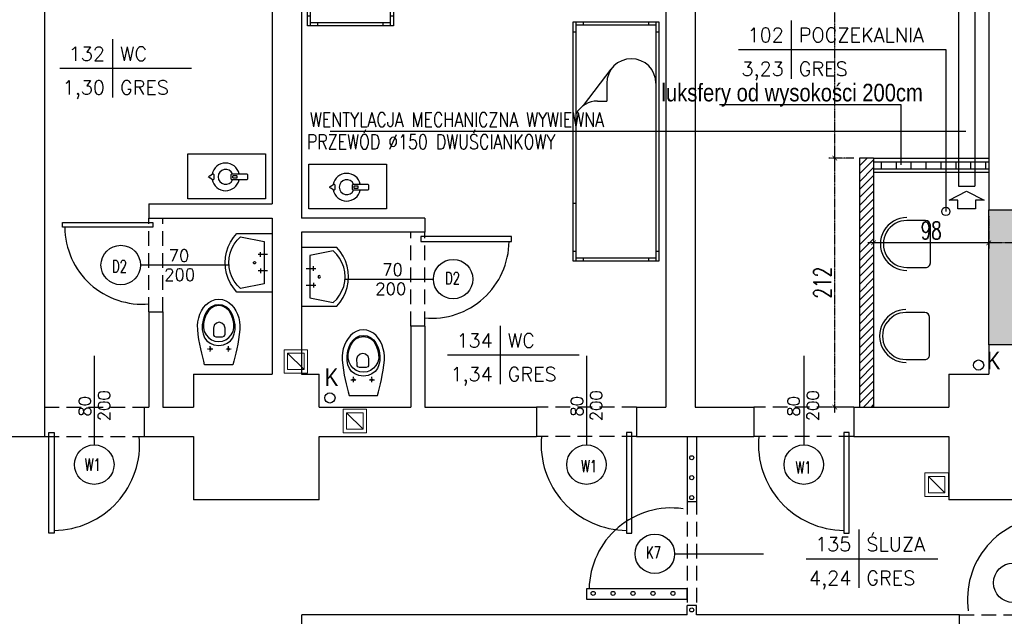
# Model space of a CAD drawing. Header units: millimetres. Extents: x 50026 to 146998, y 1038179 to 1573505.
# Tile 39 of 122: x 59510 to 60348, y 1040034 to 1040542. Entities that reach past the tile are written whole.
import ezdxf
from ezdxf.enums import TextEntityAlignment as Align

# ---------------------------------------------------------------- set-up
doc = ezdxf.new("R2010")
doc.units = ezdxf.units.MM
doc.header["$LTSCALE"] = 0.025
for name, pattern in [('DASHDOT', [25.4, 12.7, -6.35, 0, -6.35]), ('DASHED', [15, 10, -5]), ('HIDDEN', [0.375, 0.25, -0.125])]:
    doc.linetypes.add(name, pattern=pattern)
for name, color, linetype in [('2D-MEBLE', 3, 'Continuous'), ('2D-WYMIARY', 2, 'Continuous'), ('_w- koty', 7, 'Continuous'), ('INNE', 3, 'Continuous'), ('kanalizacja', 16, 'Continuous'), ('kraty', 5, 'Continuous'), ('NAPISY', 2, 'Continuous'), ('opis pomieszczen', 2, 'Continuous'), ('Przybory sanit', 3, 'Continuous'), ('SCIANY', 5, 'Continuous'), ('szrafy', 8, 'Continuous'), ('wentylacja', 3, 'Continuous'), ('zA_DRZWI', 7, 'Continuous'), ('zA_DRZWI OPISY', 7, 'Continuous'), ('ściany', 5, 'Continuous')]:
    doc.layers.add(name, color=color, linetype=linetype)
doc.layers.add('went', color=3, linetype='Continuous', lineweight=9)
doc.styles.add('ROMANS', font='romans.shx', dxfattribs={"width": 0.7})
doc.styles.get("Standard").update_dxf_attribs({"font": 'ARIALN.TTF'})
doc.styles.add('STYLE1', font='romans.shx', dxfattribs={"height": 10})
doc.dimstyles.new('SIL', dxfattribs={"dimtxt": 15, "dimasz": 4, "dimexe": 5, "dimexo": 5, "dimgap": 3, "dimtad": 1, "dimdec": 4, "dimrnd": 0.5, "dimdsep": 46, "dimtxsty": 'ROMANS', "dimblk1": 'ARCHTICK', "dimblk2": 'ARCHTICK', "dimsah": 1, "dimcen": 5, "dimdle": 5, "dimclrd": 1, "dimclre": 1, "dimclrt": 2, "dimadec": 1, "dimazin": 0, "dimtfac": 0.013333, "dimtdec": 4, "dimtix": 1, "dimtmove": 0, "dimatfit": 3, "dimldrblk": 'ARCHTICK', "dimfxl": 0, "dimtolj": 1, "dimtzin": 0, "dimarcsym": 0})

# ---------------------------------------------------------------- blocks, each defined once
blk = doc.blocks.new('went1')
at = {"layer": 'went', "color": 3, "linetype": 'Continuous'}
blk.add_line((-7, 7), (7, -7), dxfattribs=at)
for points in [[(10, -10), (10, 10), (-10, 10), (-10, -10)], [(7, -7), (7, 7), (-7, 7), (-7, -7)]]:
    blk.add_lwpolyline(points, close=True, dxfattribs=at)
blk = doc.blocks.new('UMYW')
at = {"layer": 'Przybory sanit'}
for points in [[(0, 23.06, 0), (0, 23.06, 0), (0, 23.06, 0), (0, 23.06, 0), (0, 23.06, 0), (0, 23.06, 0), (0, 23.06, 0), (0, 23.06, 0), (0, 23.06, 0), (0, 23.06, 0), (0, 23.06, 0), (0, 23.06, 0), (0, 23.06, 0), (0, 23.06, 0), (0, 23.06, 0), (0, 23.06, 0), (0, 23.06, 0), (0, 23.06, 0), (0, 23.06, 0), (0, -26.94, 0), (30, -26.94, 0)], [(30, 23.06, 0), (0, 23.06, 0)], [(27, 20.06, 0), (7, 16.06, 0)], [(27, -23.94, 0), (29.92, -20.99, 0), (32.4, -17.66, 0), (34.38, -14.02, 0), (35.83, -10.13, 0), (36.71, -6.07, 0), (37, -1.94, 0), (36.71, 2.2, 0), (35.83, 6.26, 0), (34.38, 10.15, 0), (32.4, 13.79, 0), (29.92, 17.12, 0), (27, 20.06, 0)], [(30, -26.94, 0), (32.95, -23.41, 0), (35.43, -19.55, 0), (37.41, -15.4, 0), (38.84, -11.03, 0), (39.71, -6.52, 0), (40, -1.94, 0), (39.71, 2.65, 0), (38.84, 7.16, 0), (37.41, 11.53, 0), (35.43, 15.68, 0), (32.95, 19.54, 0), (30, 23.06, 0)], [(7, 16.06, 0), (7, -19.94, 0), (27, -23.94, 0)], [(4, 5.06, 0), (12, 5.06, 0)], [(10, 3.06, 0), (10, 7.06, 0)], [(10, -6.94, 0), (10, -10.94, 0)], [(16, -1.94, 0), (15.87, -1.44, 0), (15.5, -1.07, 0), (15, -0.94, 0), (14.5, -1.07, 0), (14.13, -1.44, 0), (14, -1.94, 0), (14.13, -2.44, 0), (14.5, -2.8, 0), (15, -2.94, 0), (15.5, -2.8, 0), (15.87, -2.44, 0), (16, -1.94, 0), (16, -1.94, 0)], [(4, -8.94, 0), (12, -8.94, 0)]]:
    blk.add_polyline3d(points, dxfattribs=at)
blk = doc.blocks.new('kibel1')
at = {"layer": 'Przybory sanit', "color": 3, "linetype": 'Continuous'}
for points in [[(0, -12.02), (3.1, -12.82), (6.4, -13.66), (9.89, -14.52), (13.58, -15.36), (17.45, -16.15), (21.52, -16.87), (25.76, -17.48), (30.18, -17.96), (33.38, -18.04), (36.63, -17.72), (39.86, -17.04), (43, -16), (45.96, -14.61), (48.67, -12.9), (51.06, -10.88), (53.05, -8.56), (54.57, -5.97), (55.53, -3.11), (55.87, 0), (55.53, 3.11), (54.57, 5.97), (53.05, 8.56), (51.06, 10.88), (48.67, 12.9), (45.96, 14.61), (43, 16), (39.86, 17.04), (36.63, 17.72), (33.38, 18.04), (30.18, 17.96), (25.76, 17.48), (21.52, 16.87), (17.45, 16.15), (13.58, 15.36), (9.89, 14.52), (6.4, 13.66), (3.1, 12.82), (0, 12.02)], [(13.42, 7.49), (13.4, 7.49), (13.39, 7.49), (13.37, 7.5), (13.36, 7.5), (13.34, 7.5), (13.33, 7.5), (13.31, 7.5), (13.3, 7.5), (13.29, 7.51), (13.27, 7.51), (13.26, 7.51), (13.24, 7.52), (13.23, 7.52), (13.21, 7.52), (13.2, 7.53), (13.18, 7.53), (13.17, 7.54), (13.16, 7.54), (13.14, 7.55), (13.13, 7.55), (13.11, 7.56), (13.1, 7.57), (13.09, 7.57), (13.07, 7.58), (13.06, 7.59), (13.05, 7.59), (13.04, 7.6), (13.02, 7.61), (13.01, 7.62), (13, 7.62), (12.99, 7.63), (12.97, 7.64), (12.96, 7.65), (12.95, 7.66), (12.94, 7.67), (12.93, 7.68), (12.92, 7.69), (12.9, 7.7), (12.89, 7.71), (12.88, 7.72), (12.87, 7.73), (12.86, 7.74), (12.85, 7.75), (12.84, 7.77), (12.83, 7.78), (12.83, 7.79), (12.82, 7.8), (12.81, 7.81), (12.8, 7.83), (12.79, 7.84), (12.78, 7.85), (12.78, 7.86), (12.77, 7.88), (12.76, 7.89), (12.75, 7.9), (12.75, 7.92), (12.74, 7.93), (12.74, 7.94), (12.73, 7.96), (12.72, 7.97), (12.72, 7.98), (12.71, 8), (12.71, 8.01), (12.7, 8.03), (12.7, 8.04), (12.7, 8.06), (12.69, 8.07), (12.69, 8.09), (12.69, 8.1), (12.68, 8.11), (12.68, 8.13), (12.68, 8.14), (12.68, 8.16), (12.68, 8.17), (12.68, 8.19), (12.67, 8.2), (12.67, 8.22), (12.67, 8.23), (12.67, 8.25), (12.67, 8.26), (12.68, 8.28), (12.68, 8.29), (12.68, 8.31), (12.68, 8.32), (12.68, 8.34), (12.68, 8.35), (12.69, 8.37), (12.69, 8.38), (12.69, 8.4), (12.69, 8.41), (12.7, 8.43), (12.7, 8.44), (12.71, 8.45), (12.71, 8.47), (12.72, 8.48), (12.72, 8.5), (12.73, 8.51), (12.73, 8.52), (12.74, 8.54), (12.74, 8.55), (12.75, 8.57), (12.76, 8.58), (12.76, 8.59), (12.77, 8.61), (12.78, 8.62), (12.79, 8.63), (12.79, 8.64), (12.8, 8.66), (12.81, 8.67), (12.82, 8.68), (12.83, 8.69), (12.84, 8.7), (12.85, 8.72), (12.86, 8.73), (12.87, 8.74), (12.88, 8.75), (12.89, 8.76), (12.9, 8.77), (12.91, 8.78), (12.92, 8.79), (12.93, 8.8), (12.94, 8.81), (12.95, 8.82), (12.97, 8.83), (12.98, 8.84), (12.99, 8.85), (13, 8.86), (13.01, 8.86), (13.03, 8.87), (13.04, 8.88), (13.05, 8.89), (13.07, 8.89), (13.08, 8.9), (13.09, 8.91), (13.11, 8.91), (13.12, 8.92), (13.13, 8.93), (13.15, 8.93), (13.16, 8.94), (13.18, 8.94), (13.19, 8.95), (13.2, 8.95), (13.22, 8.95), (13.23, 8.96), (13.25, 8.96), (13.26, 8.97), (13.28, 8.97), (13.29, 8.97), (13.31, 8.97), (13.32, 8.98), (13.34, 8.98), (13.35, 8.98), (13.37, 8.98), (13.38, 8.98), (13.39, 8.98), (13.41, 8.98), (13.42, 8.98), (13.44, 8.98), (13.45, 8.98), (13.47, 8.98), (13.48, 8.98), (13.5, 8.98), (13.51, 8.98), (13.53, 8.97), (13.54, 8.97), (13.56, 8.97), (13.57, 8.97), (13.59, 8.96), (13.6, 8.96), (13.62, 8.96), (13.63, 8.95), (13.65, 8.95), (13.66, 8.94), (13.67, 8.94), (13.69, 8.93), (13.7, 8.93), (13.72, 8.92), (13.73, 8.91), (13.74, 8.91), (13.76, 8.9), (13.77, 8.89), (13.78, 8.89), (13.79, 8.88), (13.81, 8.87), (13.82, 8.86), (13.83, 8.86), (13.85, 8.85), (13.86, 8.84), (13.87, 8.83), (13.88, 8.82), (13.89, 8.81), (13.9, 8.8), (13.92, 8.79), (13.93, 8.78), (13.94, 8.77), (13.95, 8.76), (13.96, 8.75), (13.97, 8.74), (13.98, 8.73), (13.99, 8.72), (14, 8.71), (14.01, 8.69), (14.02, 8.68), (14.02, 8.67), (14.03, 8.66), (14.04, 8.65), (14.05, 8.63), (14.06, 8.62), (14.06, 8.61), (14.07, 8.59), (14.08, 8.58), (14.09, 8.57), (14.09, 8.55), (14.1, 8.54), (14.1, 8.53), (14.11, 8.51), (14.12, 8.5), (14.12, 8.48), (14.13, 8.47), (14.13, 8.46), (14.13, 8.44), (14.14, 8.43), (14.14, 8.41), (14.14, 8.4), (14.15, 8.38), (14.15, 8.37), (14.15, 8.35), (14.16, 8.34), (14.16, 8.32), (14.16, 8.31), (14.16, 8.3), (14.16, 8.28), (14.16, 8.27), (14.16, 8.25), (14.16, 8.24), (14.16, 8.22), (14.16, 8.21), (14.16, 8.19), (14.16, 8.18), (14.16, 8.16), (14.16, 8.15), (14.15, 8.13), (14.15, 8.12), (14.15, 8.1), (14.15, 8.09), (14.14, 8.07), (14.14, 8.06), (14.14, 8.04), (14.13, 8.03), (14.13, 8.01), (14.12, 8), (14.12, 7.99), (14.11, 7.97), (14.11, 7.96), (14.1, 7.94), (14.1, 7.93), (14.09, 7.92), (14.08, 7.9), (14.08, 7.89), (14.07, 7.88), (14.06, 7.86), (14.05, 7.85), (14.05, 7.84), (14.04, 7.83), (14.03, 7.81), (14.02, 7.8), (14.01, 7.79), (14, 7.78), (13.99, 7.77), (13.98, 7.76), (13.97, 7.74), (13.96, 7.73), (13.95, 7.72), (13.94, 7.71), (13.93, 7.7), (13.92, 7.69), (13.91, 7.68), (13.9, 7.67), (13.89, 7.66), (13.88, 7.65), (13.86, 7.64), (13.85, 7.63), (13.84, 7.63), (13.83, 7.62), (13.82, 7.61), (13.8, 7.6), (13.79, 7.59), (13.78, 7.59), (13.76, 7.58), (13.75, 7.57), (13.74, 7.57), (13.72, 7.56), (13.71, 7.55), (13.7, 7.55), (13.68, 7.54), (13.67, 7.54), (13.65, 7.53), (13.64, 7.53), (13.63, 7.52), (13.61, 7.52), (13.6, 7.52), (13.58, 7.51), (13.57, 7.51), (13.55, 7.51), (13.54, 7.5), (13.52, 7.5), (13.51, 7.5), (13.49, 7.5), (13.48, 7.5), (13.46, 7.5), (13.45, 7.49), (13.43, 7.49), (13.42, 7.49)], [(16.56, -0.08), (17.1, 3.92), (18.41, 7.25), (20.42, 9.9), (23.05, 11.88), (26.23, 13.2), (29.87, 13.85), (33.91, 13.84), (37.92, 13.22), (41.57, 12.09), (44.77, 10.49), (47.42, 8.44), (49.43, 5.97), (50.71, 3.13), (51.15, -0.08), (50.71, -3.29), (49.43, -6.15), (47.42, -8.62), (44.77, -10.67), (41.57, -12.27), (37.92, -13.39), (33.91, -14), (29.87, -14.01), (26.23, -13.35), (23.05, -12.04), (20.42, -10.05), (18.41, -7.4), (17.1, -4.07)], [(50.35, -0.08), (49.81, -3.46), (48.27, -6.4), (45.88, -8.86), (42.79, -10.81), (39.14, -12.22), (35.09, -13.07), (31.6, -13.1), (28.39, -12.3), (25.55, -10.8), (23.19, -8.71), (21.38, -6.14), (20.23, -3.22), (19.83, -0.08), (20.23, 3.07), (21.38, 5.99), (23.19, 8.55), (25.55, 10.65), (28.39, 12.15), (31.6, 12.95), (35.09, 12.92), (39.14, 12.07), (42.79, 10.66), (45.88, 8.71), (48.27, 6.24), (49.81, 3.31)], [(23.94, 0.63), (23.94, 3.3), (24.33, 4.65), (25.17, 5.23), (26.01, 5.35), (31.23, 5.38), (33.7, 4.59), (35.49, 2.72), (36.18, 0.42), (35.48, -1.9), (33.67, -3.79), (31.19, -4.57), (26.01, -4.57), (25.17, -4.45), (24.33, -3.87), (23.94, -2.52)], [(13.42, -7.96), (13.4, -7.96), (13.39, -7.96), (13.37, -7.96), (13.36, -7.96), (13.34, -7.95), (13.33, -7.95), (13.31, -7.95), (13.3, -7.95), (13.29, -7.95), (13.27, -7.94), (13.26, -7.94), (13.24, -7.94), (13.23, -7.93), (13.21, -7.93), (13.2, -7.93), (13.18, -7.92), (13.17, -7.92), (13.16, -7.91), (13.14, -7.91), (13.13, -7.9), (13.11, -7.89), (13.1, -7.89), (13.09, -7.88), (13.07, -7.87), (13.06, -7.87), (13.05, -7.86), (13.04, -7.85), (13.02, -7.84), (13.01, -7.84), (13, -7.83), (12.99, -7.82), (12.97, -7.81), (12.96, -7.8), (12.95, -7.79), (12.94, -7.78), (12.93, -7.77), (12.92, -7.76), (12.9, -7.75), (12.89, -7.74), (12.88, -7.73), (12.87, -7.72), (12.86, -7.71), (12.85, -7.7), (12.84, -7.69), (12.83, -7.68), (12.83, -7.66), (12.82, -7.65), (12.81, -7.64), (12.8, -7.63), (12.79, -7.61), (12.78, -7.6), (12.78, -7.59), (12.77, -7.58), (12.76, -7.56), (12.75, -7.55), (12.75, -7.54), (12.74, -7.52), (12.74, -7.51), (12.73, -7.5), (12.72, -7.48), (12.72, -7.47), (12.71, -7.45), (12.71, -7.44), (12.7, -7.43), (12.7, -7.41), (12.7, -7.4), (12.69, -7.38), (12.69, -7.37), (12.69, -7.35), (12.68, -7.34), (12.68, -7.32), (12.68, -7.31), (12.68, -7.29), (12.68, -7.28), (12.68, -7.26), (12.67, -7.25), (12.67, -7.23), (12.67, -7.22), (12.67, -7.2), (12.67, -7.19), (12.68, -7.17), (12.68, -7.16), (12.68, -7.14), (12.68, -7.13), (12.68, -7.11), (12.68, -7.1), (12.69, -7.09), (12.69, -7.07), (12.69, -7.06), (12.69, -7.04), (12.7, -7.03), (12.7, -7.01), (12.71, -7), (12.71, -6.98), (12.72, -6.97), (12.72, -6.96), (12.73, -6.94), (12.73, -6.93), (12.74, -6.91), (12.74, -6.9), (12.75, -6.89), (12.76, -6.87), (12.76, -6.86), (12.77, -6.85), (12.78, -6.83), (12.79, -6.82), (12.79, -6.81), (12.8, -6.8), (12.81, -6.78), (12.82, -6.77), (12.83, -6.76), (12.84, -6.75), (12.85, -6.74), (12.86, -6.73), (12.87, -6.71), (12.88, -6.7), (12.89, -6.69), (12.9, -6.68), (12.91, -6.67), (12.92, -6.66), (12.93, -6.65), (12.94, -6.64), (12.95, -6.63), (12.97, -6.62), (12.98, -6.61), (12.99, -6.61), (13, -6.6), (13.01, -6.59), (13.03, -6.58), (13.04, -6.57), (13.05, -6.57), (13.07, -6.56), (13.08, -6.55), (13.09, -6.55), (13.11, -6.54), (13.12, -6.53), (13.13, -6.53), (13.15, -6.52), (13.16, -6.52), (13.18, -6.51), (13.19, -6.51), (13.2, -6.5), (13.22, -6.5), (13.23, -6.49), (13.25, -6.49), (13.26, -6.49), (13.28, -6.48), (13.29, -6.48), (13.31, -6.48), (13.32, -6.48), (13.34, -6.47), (13.35, -6.47), (13.37, -6.47), (13.38, -6.47), (13.39, -6.47), (13.41, -6.47), (13.42, -6.47), (13.44, -6.47), (13.45, -6.47), (13.47, -6.47), (13.48, -6.47), (13.5, -6.47), (13.51, -6.48), (13.53, -6.48), (13.54, -6.48), (13.56, -6.48), (13.57, -6.49), (13.59, -6.49), (13.6, -6.49), (13.62, -6.5), (13.63, -6.5), (13.65, -6.51), (13.66, -6.51), (13.67, -6.52), (13.69, -6.52), (13.7, -6.53), (13.72, -6.53), (13.73, -6.54), (13.74, -6.54), (13.76, -6.55), (13.77, -6.56), (13.78, -6.57), (13.79, -6.57), (13.81, -6.58), (13.82, -6.59), (13.83, -6.6), (13.85, -6.6), (13.86, -6.61), (13.87, -6.62), (13.88, -6.63), (13.89, -6.64), (13.9, -6.65), (13.92, -6.66), (13.93, -6.67), (13.94, -6.68), (13.95, -6.69), (13.96, -6.7), (13.97, -6.71), (13.98, -6.72), (13.99, -6.74), (14, -6.75), (14.01, -6.76), (14.02, -6.77), (14.02, -6.78), (14.03, -6.8), (14.04, -6.81), (14.05, -6.82), (14.06, -6.83), (14.06, -6.85), (14.07, -6.86), (14.08, -6.87), (14.09, -6.89), (14.09, -6.9), (14.1, -6.91), (14.1, -6.93), (14.11, -6.94), (14.12, -6.95), (14.12, -6.97), (14.13, -6.98), (14.13, -7), (14.13, -7.01), (14.14, -7.03), (14.14, -7.04), (14.14, -7.05), (14.15, -7.07), (14.15, -7.08), (14.15, -7.1), (14.16, -7.11), (14.16, -7.13), (14.16, -7.14), (14.16, -7.16), (14.16, -7.17), (14.16, -7.19), (14.16, -7.2), (14.16, -7.22), (14.16, -7.23), (14.16, -7.25), (14.16, -7.26), (14.16, -7.28), (14.16, -7.29), (14.16, -7.31), (14.15, -7.32), (14.15, -7.34), (14.15, -7.35), (14.15, -7.37), (14.14, -7.38), (14.14, -7.39), (14.14, -7.41), (14.13, -7.42), (14.13, -7.44), (14.12, -7.45), (14.12, -7.47), (14.11, -7.48), (14.11, -7.49), (14.1, -7.51), (14.1, -7.52), (14.09, -7.53), (14.08, -7.55), (14.08, -7.56), (14.07, -7.57), (14.06, -7.59), (14.05, -7.6), (14.05, -7.61), (14.04, -7.63), (14.03, -7.64), (14.02, -7.65), (14.01, -7.66), (14, -7.67), (13.99, -7.69), (13.98, -7.7), (13.97, -7.71), (13.96, -7.72), (13.95, -7.73), (13.94, -7.74), (13.93, -7.75), (13.92, -7.76), (13.91, -7.77), (13.9, -7.78), (13.89, -7.79), (13.88, -7.8), (13.86, -7.81), (13.85, -7.82), (13.84, -7.83), (13.83, -7.84), (13.82, -7.84), (13.8, -7.85), (13.79, -7.86), (13.78, -7.87), (13.76, -7.87), (13.75, -7.88), (13.74, -7.89), (13.72, -7.89), (13.71, -7.9), (13.7, -7.9), (13.68, -7.91), (13.67, -7.92), (13.65, -7.92), (13.64, -7.92), (13.63, -7.93), (13.61, -7.93), (13.6, -7.94), (13.58, -7.94), (13.57, -7.94), (13.55, -7.95), (13.54, -7.95), (13.52, -7.95), (13.51, -7.95), (13.49, -7.95), (13.48, -7.96), (13.46, -7.96), (13.45, -7.96), (13.43, -7.96), (13.42, -7.96)]]:
    blk.add_lwpolyline(points, close=True, dxfattribs=at)
at = {"layer": 'Przybory sanit', "color": 3, "linetype": 'DASHDOT'}
for points in [[(13.44, 10.47), (13.44, 5.95)], [(11.3, 8.22), (15.9, 8.22)], [(11.3, -7.23), (15.9, -7.23)], [(13.44, -4.99), (13.44, -9.5)]]:
    blk.add_lwpolyline(points, dxfattribs=at)
at = {"layer": 'Przybory sanit', "color": 3, "linetype": 'Continuous'}
for points in [[(13.42, 7.49), (13.42, 7.49)], [(13.42, -7.96), (13.42, -7.96)]]:
    blk.add_lwpolyline(points, dxfattribs=at)
blk = doc.blocks.new('tabela-pow')
at = {"layer": '2D-WYMIARY', "ltscale": 10}
for p, q in [((0, 24.8), (0, -24.8)), ((-44.8, 0), (67.2, 0))]:
    blk.add_line(p, q, dxfattribs=at)
at = {"layer": '2D-WYMIARY', "ltscale": 10, "style": 'STYLE1', "width": 0.7}
for tag, p in [('NR', (-6.4, 6.4)), ('POW', (-6.4, -22.4))]:
    blk.add_attdef(tag, text='', height=16, rotation=360, dxfattribs=at).set_placement(p, align=Align.RIGHT)
for tag, p in [('NAZWA', (6.4, 6.4)), ('POSADZKA', (6.4, -22.4))]:
    blk.add_attdef(tag, p, '', height=16, rotation=360, dxfattribs=at)
blk = doc.blocks.new('_ArchTick')
at = {"color": 0, "linetype": 'ByBlock', "const_width": 0.15}
blk.add_lwpolyline([(-0.5, -0.5), (0.5, 0.5)], dxfattribs=at)
blk = doc.blocks.new('*D42')
at = {"layer": 'Defpoints', "color": 0, "linetype": 'DASHED'}
for p in [(60203.45, 1040424.03), (60224.62, 1040424.03), (60224.62, 1040212.03)]:
    blk.add_point(p, dxfattribs=at)
at = {"layer": 'NAPISY', "color": 1, "linetype": 'DASHED', "lineweight": -2}
for p, q in [((60203.45, 1040207.03), (60203.45, 1040429.03)), ((60219.62, 1040424.03), (60198.45, 1040424.03)), ((60219.62, 1040212.03), (60198.45, 1040212.03))]:
    blk.add_line(p, q, dxfattribs=at)
at = {"layer": 'NAPISY', "color": 1, "linetype": 'DASHED', "lineweight": -2, "xscale": 4, "yscale": 4, "zscale": 4}
for p, rotation in [((60203.45, 1040424.03), 90), ((60203.45, 1040212.03), 270)]:
    blk.add_blockref('_ArchTick', p, dxfattribs=dict(at, rotation=rotation))
at = {"layer": 'NAPISY', "color": 2, "linetype": 'DASHED', "insert": (60192.95, 1040318.03), "char_height": 15, "attachment_point": 5, "rotation": 90, "style": 'ROMANS'}
blk.add_mtext('\\A1;212', dxfattribs=at)
blk = doc.blocks.new('*D43')
at = {"layer": 'Defpoints', "color": 0, "linetype": 'DASHED'}
for p in [(60174.62, 1040746.03), (60203.45, 1040746.03), (60224.62, 1040424.03)]:
    blk.add_point(p, dxfattribs=at)
at = {"layer": 'NAPISY', "color": 1, "linetype": 'DASHED', "lineweight": -2}
for p, q in [((60179.62, 1040746.03), (60208.45, 1040746.03)), ((60203.45, 1040419.03), (60203.45, 1040751.03)), ((60219.62, 1040424.03), (60198.45, 1040424.03))]:
    blk.add_line(p, q, dxfattribs=at)
at = {"layer": 'NAPISY', "color": 1, "linetype": 'DASHED', "lineweight": -2, "xscale": 4, "yscale": 4, "zscale": 4}
for p, rotation in [((60203.45, 1040746.03), 90), ((60203.45, 1040424.03), 270)]:
    blk.add_blockref('_ArchTick', p, dxfattribs=dict(at, rotation=rotation))
at = {"layer": 'NAPISY', "color": 2, "linetype": 'DASHED', "insert": (60192.95, 1040585.03), "char_height": 15, "attachment_point": 5, "rotation": 90, "style": 'ROMANS'}
blk.add_mtext('\\A1;322', dxfattribs=at)
blk = doc.blocks.new('*D44')
at = {"layer": 'Defpoints', "color": 0, "linetype": 'DASHED'}
for p in [(60334.62, 1040380.03), (60435.67, 1040380.03), (60334.62, 1040351.92)]:
    blk.add_point(p, dxfattribs=at)
at = {"layer": 'NAPISY', "color": 1, "linetype": 'DASHED', "lineweight": -2}
for p, q in [((60334.62, 1040375.03), (60334.62, 1040346.92)), ((60435.67, 1040375.03), (60435.67, 1040346.92)), ((60440.67, 1040351.92), (60329.62, 1040351.92))]:
    blk.add_line(p, q, dxfattribs=at)
at = {"layer": 'NAPISY', "color": 1, "linetype": 'DASHED', "lineweight": -2, "xscale": 4, "yscale": 4, "zscale": 4, "rotation": 180}
blk.add_blockref('_ArchTick', (60334.62, 1040351.92), dxfattribs=at)
at = {"layer": 'NAPISY', "color": 1, "linetype": 'DASHED', "lineweight": -2, "xscale": 4, "yscale": 4, "zscale": 4}
blk.add_blockref('_ArchTick', (60435.67, 1040351.92), dxfattribs=at)
at = {"layer": 'NAPISY', "color": 2, "linetype": 'DASHED', "insert": (60385.15, 1040362.42), "char_height": 15, "attachment_point": 5, "style": 'ROMANS'}
blk.add_mtext('\\A1;101', dxfattribs=at)
blk = doc.blocks.new('łóżko')
at = {"layer": '2D-MEBLE', "color": 3}
for p, q in [((-113.91, 41.23), (81.09, 41.23)), ((-113.91, -28.77), (-113.91, 41.23)), ((-105.91, 38.73), (-105.91, 41.23)), ((73.09, 41.23), (73.09, 38.73)), ((81.09, 41.23), (81.09, -28.77)), ((-113.91, 38.73), (81.09, 38.73)), ((-113.91, 32.73), (-111.41, 32.73)), ((-111.41, -26.27), (-111.41, 38.73)), ((78.59, 38.73), (78.59, -26.27)), ((78.59, 32.73), (81.09, 32.73)), ((-63.84, -1.27), (-49.4, -1.27)), ((-49.4, -8.77), (-49.4, -1.27)), ((-111.41, -20.27), (-113.91, -20.27)), ((81.09, -20.27), (78.59, -20.27)), ((81.09, -26.27), (-113.91, -26.27)), ((81.09, -28.77), (-113.91, -28.77)), ((-105.91, -28.77), (-105.91, -26.27)), ((34.09, -26.27), (34.09, -28.77)), ((73.09, -26.27), (73.09, -28.77))]:
    blk.add_line(p, q, dxfattribs=at)
at = {"layer": '2D-MEBLE', "color": 3, "linetype": 'Continuous'}
blk.add_line((-45.87, -20.12), (-75.41, 2.41), dxfattribs=at)
for centre, start, end in [((-63.84, 18.73), 90, 270), ((-29.4, -8.77), 180, 241.04498)]:
    blk.add_arc(centre, 20, start, end, dxfattribs=at)
blk = doc.blocks.new('czajnik')
at = {"layer": 'ściany', "color": 3, "ltscale": 50}
for points in [[(-13.45, 0.88), (-11.08, 2.57, -0.414214), (-10.08, 1.57), (-10.08, -1.57, -0.414214), (-11.08, -2.57), (-13.45, -0.97, -0.414214), (-14.45, 0.03), (-14.45, -0.12, -0.414214)], [(5.77, 2.57), (17.56, 2.57, -0.414214), (18.56, 1.57), (18.56, -1.57, -0.414214), (17.56, -2.57), (5.77, -2.57, -0.414214), (4.77, -1.57), (4.77, 1.57, -0.414214)], [(6.56, 1.08), (9.25, 1.08, -0.414214), (9.55, 0.78), (9.55, -0.78, -0.414214), (9.25, -1.08), (6.56, -1.08, -0.414214), (6.26, -0.78), (6.26, 0.78, -0.414214)]]:
    blk.add_lwpolyline(points, format="xyb", close=True, dxfattribs=at)
for radius, start, end in [(11.78, 12.61873, 169.11303), (6.39, 23.74395, 336.25605), (11.78, 190.99708, 347.38127)]:
    blk.add_arc((0, 0), radius, start, end, dxfattribs=at)
blk = doc.blocks.new('*D57')
at = {"layer": 'Defpoints', "color": 0}
for p in [(60236.62, 1040388.43), (60236.62, 1040351.92), (60334.62, 1040351.92)]:
    blk.add_point(p, dxfattribs=at)
at = {"layer": 'ściany', "color": 1, "lineweight": -2}
for p, q in [((60236.62, 1040383.43), (60236.62, 1040346.92)), ((60339.62, 1040351.92), (60231.62, 1040351.92))]:
    blk.add_line(p, q, dxfattribs=at)
at = {"layer": 'ściany', "color": 1, "lineweight": -2, "xscale": 4, "yscale": 4, "zscale": 4, "rotation": 180}
blk.add_blockref('_ArchTick', (60236.62, 1040351.92), dxfattribs=at)
at = {"layer": 'ściany', "color": 1, "lineweight": -2, "xscale": 4, "yscale": 4, "zscale": 4}
blk.add_blockref('_ArchTick', (60334.62, 1040351.92), dxfattribs=at)
at = {"layer": 'ściany', "color": 2, "insert": (60285.62, 1040362.42), "char_height": 15, "attachment_point": 5, "style": 'ROMANS'}
blk.add_mtext('\\A1;98', dxfattribs=at)

msp = doc.modelspace()

# ---------------------------------------------------------------- hatches: boundary and pattern name
at = {"layer": 'szrafy'}
h = msp.add_hatch(dxfattribs=at)
h.set_pattern_fill('LINE', color=24, scale=1.5, angle=45, style=0)
h.set_pattern_definition([(45, (2382.067, 520298.271), (-3.367596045, 3.367596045), [])])
h.paths.add_polyline_path([(60236.62472, 1040424.02916), (60224.62472, 1040424.02916), (60224.62472, 1040212.02916), (60235.62472, 1040212.02916), (60236.62472, 1040212.02916)])
h = msp.add_hatch(dxfattribs=at)
h.set_pattern_fill('LINE', color=152, scale=4, angle=90, style=0)
h.set_pattern_definition([(90, (2382.067, 520298.271), (-12.7, 8e-16), [])])
h.paths.add_polyline_path([(60334.62472, 1040421.02916), (60236.62472, 1040421.02916), (60236.62472, 1040415.02916), (60334.62472, 1040415.02916)])
h = msp.add_hatch(dxfattribs=at)
h.set_pattern_fill('AR-SAND', color=256, scale=0.05, angle=45, style=0)
h.set_pattern_definition([(82.5, (2382.067, 520298.2709), (-1.7869067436, 1.6737674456), [0, -1.9304, 0, -2.159, 0, -2.06375]), (52.5, (2382.067, 520298.271), (-0.945054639, 4.123664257), [0, -1.0414, 0, -1.7399, 0, -0.66675]), (12.5, (2380.9623, 520297.1663), (2.791499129, 2.8016615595), [0, -0.635, 0, -2.286, 0, -2.9845]), (2.5, (2380.9623, 520297.1663), (1.911405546, 3.487753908), [0, -0.3175, 0, -1.4986, 0, -1.7145])])
h.paths.add_polyline_path([(60359.62472, 1040380.02916), (60334.62472, 1040380.02916), (60334.62472, 1040265.02916), (60359.62472, 1040265.02916)])

# ---------------------------------------------------------------- linework, layer by layer
at = {"layer": '2D-MEBLE', "color": 94}
for p, q in [((60280.88176, 1040370.95323), (60264.88177, 1040370.94162)), ((60284.90788, 1040334.95614), (60284.88466, 1040366.95613)), ((60264.91079, 1040330.94163), (60280.91079, 1040330.95324)), ((60280.15501, 1040292.60495), (60264.15501, 1040292.59334)), ((60284.18113, 1040256.60786), (60284.15791, 1040288.60785)), ((60264.18404, 1040252.59335), (60280.18403, 1040252.60496))]:
    msp.add_line(p, q, dxfattribs=at)
for centre, radius, start, end in [((60264.89628, 1040350.94163), 22.5, 90.04157536, 270.04157536), ((60264.89628, 1040350.94163), 20, 90.04157536, 270.04157536), ((60280.88466, 1040366.95323), 4, 0.04157537, 90.04157536), ((60280.90788, 1040334.95324), 4, 270.04157536, 0.04157537), ((60264.16952, 1040272.59334), 22.5, 90.04157536, 270.04157536), ((60264.16952, 1040272.59334), 20, 90.04157536, 270.04157536), ((60280.15791, 1040288.60495), 4, 0.04157537, 90.04157536), ((60280.18113, 1040256.60496), 4, 270.04157536, 0.04157537)]:
    msp.add_arc(centre, radius, start, end, dxfattribs=at)
at = {"layer": '_w- koty', "color": 1, "linetype": 'ByBlock'}
msp.add_line((59774.04562, 1040447.09853), (60315.04273, 1040447.09853), dxfattribs=at)
at = {"layer": 'INNE', "color": 94, "linetype": 'Continuous'}
msp.add_polyline3d([(60308.30423, 1040380.8777, 0), (60308.30423, 1040388.3777, 0), (60300.80423, 1040388.3777, 0), (60315.80423, 1040395.8777, 0), (60330.80423, 1040388.3777, 0), (60323.30423, 1040388.3777, 0), (60323.30423, 1040380.8777, 0), (60308.30423, 1040380.8777, 0)], dxfattribs=at)
at = {"layer": 'kanalizacja'}
for centre in [(60325.9981, 1040247.84715), (59773.7382, 1040219.84436)]:
    msp.add_circle(centre, 4.34363, dxfattribs=at)
at = {"layer": 'kraty', "color": 2}
for p, q in [((60077.79201, 1040187.02916), (60077.79201, 1040131.30842)), ((60085.79201, 1040187.02916), (60085.79201, 1040131.30842)), ((60085.79201, 1040131.30842), (60077.79201, 1040131.30842)), ((60077.79201, 1040035.02916), (60077.79201, 1040043.02916)), ((60085.79201, 1040043.02916), (60077.79201, 1040043.02916)), ((60085.79201, 1040035.02916), (60085.79201, 1040043.02916)), ((60077.79201, 1040035.02916), (59749.74574, 1040035.02916)), ((59749.74574, 1039779.02916), (59749.74574, 1040035.02916)), ((60309.62472, 1040035.02916), (60085.79201, 1040035.02916)), ((60309.62472, 1040027.02916), (60309.62472, 1040035.02916))]:
    msp.add_line(p, q, dxfattribs=at)
at = {"layer": 'kraty', "color": 1, "linetype": 'HIDDEN', "ltscale": 2000}
for p, q in [((60077.79201, 1040133.02916), (60077.79201, 1040043.02916)), ((60085.79201, 1040133.02916), (60085.79201, 1040043.02916)), ((60309.62472, 1040035.02916), (60399.62472, 1040035.02916))]:
    msp.add_line(p, q, dxfattribs=at)
at = {"layer": 'kraty', "color": 7}
for centre in [(60081.79201, 1040168.92139), (60081.79201, 1040151.94703), (60081.79201, 1040134.97268), (59997.8247, 1040053.39109), (60014.79905, 1040053.39109), (60031.7734, 1040053.39109), (60048.74776, 1040053.39109), (60065.72211, 1040053.39109), (60081.79201, 1040039.3649)]:
    msp.add_circle(centre, 1.73947, dxfattribs=at)
at = {"layer": 'NAPISY'}
for p, q in [((60233.694, 1040516.4897), (60298.06914, 1040516.4897)), ((60298.06914, 1040516.4897), (60298.06914, 1040378.64654))]:
    msp.add_line(p, q, dxfattribs=at)
at = {"layer": 'NAPISY', "color": 1}
for p, q in [((60105.4665, 1040469.63175), (60259.78754, 1040469.63175)), ((60259.78754, 1040469.63175), (60259.78754, 1040418.4024))]:
    msp.add_line(p, q, dxfattribs=at)
at = {"layer": 'NAPISY'}
msp.add_circle((60298.06914, 1040378.64654), 3.52963, dxfattribs=at)
at = {"layer": 'SCIANY', "color": 1, "linetype": 'HIDDEN', "ltscale": 2000}
for p, q in [((59619.62472, 1040293.02916), (59619.62472, 1040373.02916)), ((59631.62472, 1040293.02916), (59631.62472, 1040373.02916)), ((59842.62472, 1040281.02916), (59842.62472, 1040361.02916)), ((59854.62472, 1040281.02916), (59854.62472, 1040361.02916)), ((59530.62472, 1040212.02916), (59615.62472, 1040212.02916)), ((60034.62472, 1040212.02916), (59949.62472, 1040212.02916)), ((60219.62472, 1040212.02916), (60134.62472, 1040212.02916)), ((59530.62472, 1040187.02916), (59615.62472, 1040187.02916)), ((60034.62472, 1040187.02916), (59949.62472, 1040187.02916)), ((60219.62472, 1040187.02916), (60134.62472, 1040187.02916)), ((60219.62472, 1040187.02916), (60172.62472, 1040187.02916))]:
    msp.add_line(p, q, dxfattribs=at)
at = {"layer": 'wentylacja', "color": 94}
for p, q in [((60308.80423, 1040840.32737), (60308.80423, 1040400.24934)), ((60322.80423, 1040840.32737), (60322.80423, 1040400.24934)), ((60308.80423, 1040400.24934), (60322.80423, 1040400.24934))]:
    msp.add_line(p, q, dxfattribs=at)
at = {"layer": 'zA_DRZWI', "color": 2, "linetype": 'Continuous'}
for points in [[(59623.07658, 1040369.19096), (59623.07658, 1040365.19202), (59545.95161, 1040365.19202), (59545.95161, 1040369.19096)], [(59851.17285, 1040357.19096), (59851.17285, 1040353.19202), (59928.29783, 1040353.19202), (59928.29783, 1040357.19096)], [(59534.46292, 1040190.48102), (59538.90618, 1040190.48102), (59538.90618, 1040104.7866), (59534.46292, 1040104.7866)], [(60030.78652, 1040190.48102), (60026.34326, 1040190.48102), (60026.34326, 1040104.7866), (60030.78652, 1040104.7866)], [(60215.78652, 1040190.48102), (60211.34326, 1040190.48102), (60211.34326, 1040104.7866), (60215.78652, 1040104.7866)], [(60077.79201, 1040048.50699), (60077.79201, 1040057.32466), (59992.09759, 1040057.32466), (59992.09759, 1040048.50699)]]:
    msp.add_lwpolyline(points, close=True, dxfattribs=at)
at = {"layer": 'zA_DRZWI', "color": 1, "linetype": 'Continuous', "ltscale": 15}
for centre, radius, start, end in [((59614.01461, 1040365.65441), 65.98759, 180.40148728, 275.17791729), ((59860.23483, 1040353.65441), 65.98759, 264.82208271, 359.59851272), ((59538.39241, 1040180.41216), 73.31954, 270.40148728, 5.17791729), ((60026.85703, 1040180.41216), 73.31954, 174.82208271, 269.59851272), ((60211.85703, 1040180.41216), 73.31954, 174.82208271, 269.59851272), ((60064.46646, 1040056.08391), 70.07204, 81.89963326, 178.98542374), ((60386.56997, 1040048.35471), 70.07204, 91.01457626, 188.10036674)]:
    msp.add_arc(centre, radius, start, end, dxfattribs=at)
at = {"layer": 'zA_DRZWI OPISY', "color": 7, "linetype": 'Continuous'}
for p, q in [((59688.18368, 1040333.02916), (59612.43483, 1040333.02916)), ((59786.06575, 1040321.02916), (59861.8146, 1040321.02916)), ((59573.12472, 1040255.58812), (59573.12472, 1040179.83927)), ((59992.12472, 1040255.58812), (59992.12472, 1040179.83927)), ((60177.12472, 1040255.58812), (60177.12472, 1040179.83927)), ((60067.15026, 1040087.16879), (60142.89911, 1040087.16879))]:
    msp.add_line(p, q, dxfattribs=at)
at = {"layer": 'zA_DRZWI OPISY', "color": 7}
for centre in [(59595.62796, 1040333.02916), (59878.62148, 1040321.02916), (59573.12472, 1040163.0324), (59992.12472, 1040163.0324), (60177.12472, 1040163.0324), (60050.34338, 1040087.16879), (60355.48509, 1040062.47778)]:
    msp.add_circle(centre, 16.80688, dxfattribs=at)
at = {"layer": 'ściany'}
for p, q in [((59530.62472, 1040746.02916), (59530.62472, 1040187.02916)), ((59724.62472, 1040746.02916), (59724.62472, 1040385.02916)), ((59749.62472, 1040746.02916), (59749.62472, 1040373.02916)), ((60059.62472, 1040746.02916), (60059.62472, 1040212.02916)), ((60084.62472, 1040746.02916), (60084.62472, 1040212.02916)), ((60334.62472, 1040746.02916), (60334.62472, 1040424.02916)), ((60224.62472, 1040424.02916), (60224.62472, 1040212.02916)), ((60236.62472, 1040424.02916), (60224.62472, 1040424.02916)), ((60236.62472, 1040424.02916), (60236.62472, 1040212.02916)), ((60334.62472, 1040424.02916), (60334.62472, 1040380.02916)), ((59619.62472, 1040385.02916), (59724.62472, 1040385.02916)), ((59619.62472, 1040385.02916), (59619.62472, 1040373.02916)), ((60334.62472, 1040380.02916), (60459.66561, 1040380.02916)), ((59619.62472, 1040373.02916), (59724.62472, 1040373.02916)), ((59724.62472, 1040373.02916), (59724.62472, 1040240.02916)), ((59854.62472, 1040373.02916), (59749.62472, 1040373.02916)), ((59854.62472, 1040373.02916), (59854.62472, 1040361.02916)), ((59749.62472, 1040361.02916), (59749.62472, 1040240.02916)), ((59854.62472, 1040361.02916), (59749.62472, 1040361.02916)), ((59619.62472, 1040293.02916), (59631.62472, 1040293.02916)), ((59619.62472, 1040293.02916), (59619.62472, 1040212.02916)), ((59631.62472, 1040293.02916), (59631.62472, 1040212.02916)), ((59854.62472, 1040281.02916), (59842.62472, 1040281.02916)), ((59842.62472, 1040281.02916), (59842.62472, 1040212.02916)), ((59854.62472, 1040281.02916), (59854.62472, 1040212.02916)), ((60334.62472, 1040265.02916), (60334.62472, 1040240.02916)), ((60359.62472, 1040265.02916), (60334.62472, 1040265.02916)), ((59657.62472, 1040240.02916), (59657.62472, 1040212.02916)), ((59657.62472, 1040240.02916), (59724.62472, 1040240.02916)), ((59749.62472, 1040240.02916), (59764.62472, 1040240.02916)), ((59764.62472, 1040212.02916), (59764.62472, 1040240.02916)), ((60300.62472, 1040240.02916), (60334.62472, 1040240.02916)), ((60300.62472, 1040240.02916), (60300.62472, 1040212.02916)), ((59615.62472, 1040212.02916), (59619.62472, 1040212.02916)), ((59615.62472, 1040212.02916), (59615.62472, 1040187.02916)), ((59631.62472, 1040212.02916), (59657.62472, 1040212.02916)), ((59764.62472, 1040212.02916), (59842.62472, 1040212.02916)), ((59854.62472, 1040212.02916), (59949.62472, 1040212.02916)), ((59949.62472, 1040212.02916), (59949.62472, 1040187.02916)), ((60034.62472, 1040212.02916), (60059.62472, 1040212.02916)), ((60034.62472, 1040212.02916), (60034.62472, 1040187.02916)), ((60084.62472, 1040212.02916), (60134.62472, 1040212.02916)), ((60134.62472, 1040212.02916), (60134.62472, 1040187.02916)), ((60219.62472, 1040212.02916), (60235.62472, 1040212.02916)), ((60219.62472, 1040212.02916), (60219.62472, 1040187.02916)), ((60219.62472, 1040212.02916), (60219.62472, 1040212.02916)), ((60219.62472, 1040212.02916), (60219.62472, 1040187.02916)), ((60235.62472, 1040212.02916), (60300.62472, 1040212.02916)), ((59330.62472, 1040187.02916), (59530.62472, 1040187.02916)), ((59615.62472, 1040187.02916), (59657.62472, 1040187.02916)), ((59657.62472, 1040187.02916), (59657.62472, 1040133.02916)), ((59764.62472, 1040187.02916), (59949.62472, 1040187.02916)), ((59764.62472, 1040133.02916), (59764.62472, 1040187.02916)), ((60034.62472, 1040187.02916), (60084.62472, 1040187.02916)), ((60053.62472, 1040187.02916), (60134.62472, 1040187.02916)), ((60219.62472, 1040187.02916), (60300.62472, 1040187.02916)), ((60300.62472, 1040187.02916), (60300.62472, 1040133.02916)), ((59764.62472, 1040133.02916), (59657.62472, 1040133.02916)), ((60407.62472, 1040133.02916), (60300.62472, 1040133.02916))]:
    msp.add_line(p, q, dxfattribs=at)
at = {"layer": 'ściany', "color": 2}
for p, q in [((60236.62472, 1040424.02916), (60334.62472, 1040424.02916)), ((60236.62472, 1040412.02916), (60334.62472, 1040412.02916))]:
    msp.add_line(p, q, dxfattribs=at)
at = {"layer": 'ściany', "color": 152}
for p, q in [((60236.62472, 1040421.02916), (60334.62472, 1040421.02916)), ((60236.62472, 1040415.02916), (60334.62472, 1040415.02916))]:
    msp.add_line(p, q, dxfattribs=at)
at = {"layer": 'ściany', "color": 1}
msp.add_line((60334.62472, 1040265.02916), (60334.62472, 1040380.02916), dxfattribs=at)
at = {"layer": 'ściany', "color": 3, "ltscale": 50}
for points in [[(59652.66261, 1040427.77018), (59718.88657, 1040427.77018), (59718.88657, 1040389.5286), (59652.66261, 1040389.5286)], [(59755.77294, 1040418.99097), (59821.99691, 1040418.99097), (59821.99691, 1040380.74939), (59755.77294, 1040380.74939)]]:
    msp.add_lwpolyline(points, close=True, dxfattribs=at)

# ---------------------------------------------------------------- block references
at = {"layer": 'kanalizacja'}
for p in [(59744.74252, 1040250.92681), (59794.89946, 1040200.1786), (60290.26125, 1040146.06069)]:
    msp.add_blockref('went1', p, dxfattribs=at)
at = {"layer": 'opis pomieszczen', "color": 2, "linetype": 'Continuous'}
ref = msp.add_blockref('tabela-pow', (60166.494, 1040516.4897), dxfattribs=at)
ref.add_attrib('NAZWA', 'POCZEKALNIA', (60172.894, 1040522.8897), dxfattribs={"layer": '2D-WYMIARY', "ltscale": 10, "height": 12, "rotation": 360, "style": 'ROMANS'})
ref.add_attrib('POSADZKA', 'GRES', (60172.894, 1040494.0897), dxfattribs={"layer": '2D-WYMIARY', "ltscale": 10, "height": 12, "rotation": 360, "style": 'ROMANS'})
ref.add_attrib('NR', '102', dxfattribs={"layer": '2D-WYMIARY', "ltscale": 10, "height": 12, "rotation": 360, "style": 'ROMANS'}).set_placement((60160.094, 1040522.8897), align=Align.RIGHT)
ref.add_attrib('POW', '3,23', dxfattribs={"layer": '2D-WYMIARY', "ltscale": 10, "height": 12, "rotation": 360, "style": 'ROMANS'}).set_placement((60160.094, 1040494.0897), align=Align.RIGHT)
ref = msp.add_blockref('tabela-pow', (59588.6094, 1040500.53052), dxfattribs=at)
ref.add_attrib('NAZWA', 'WC', (59595.0094, 1040506.93052), dxfattribs={"layer": '2D-WYMIARY', "ltscale": 10, "height": 12, "rotation": 360, "style": 'ROMANS'})
ref.add_attrib('POSADZKA', 'GRES', (59595.0094, 1040478.13052), dxfattribs={"layer": '2D-WYMIARY', "ltscale": 10, "height": 12, "rotation": 360, "style": 'ROMANS'})
ref.add_attrib('NR', '132', dxfattribs={"layer": '2D-WYMIARY', "ltscale": 10, "height": 12, "rotation": 360, "style": 'ROMANS'}).set_placement((59582.2094, 1040506.93052), align=Align.RIGHT)
ref.add_attrib('POW', '1,30', dxfattribs={"layer": '2D-WYMIARY', "ltscale": 10, "height": 12, "rotation": 360, "style": 'ROMANS'}).set_placement((59582.2094, 1040478.13052), align=Align.RIGHT)
ref = msp.add_blockref('tabela-pow', (59918.7027, 1040256.41265), dxfattribs=at)
ref.add_attrib('NAZWA', 'WC', (59925.1027, 1040262.81265), dxfattribs={"layer": '2D-WYMIARY', "ltscale": 10, "height": 12, "rotation": 360, "style": 'ROMANS'})
ref.add_attrib('POSADZKA', 'GRES', (59925.1027, 1040234.01265), dxfattribs={"layer": '2D-WYMIARY', "ltscale": 10, "height": 12, "rotation": 360, "style": 'ROMANS'})
ref.add_attrib('NR', '134', dxfattribs={"layer": '2D-WYMIARY', "ltscale": 10, "height": 12, "rotation": 360, "style": 'ROMANS'}).set_placement((59912.3027, 1040262.81265), align=Align.RIGHT)
ref.add_attrib('POW', '1,34', dxfattribs={"layer": '2D-WYMIARY', "ltscale": 10, "height": 12, "rotation": 360, "style": 'ROMANS'}).set_placement((59912.3027, 1040234.01265), align=Align.RIGHT)
ref = msp.add_blockref('tabela-pow', (60224.01763, 1040082.90432), dxfattribs=at)
ref.add_attrib('NAZWA', 'ŚLUZA', (60230.41763, 1040089.30432), dxfattribs={"layer": '2D-WYMIARY', "ltscale": 10, "height": 12, "rotation": 360, "style": 'ROMANS'})
ref.add_attrib('POSADZKA', 'GRES', (60230.41763, 1040060.50432), dxfattribs={"layer": '2D-WYMIARY', "ltscale": 10, "height": 12, "rotation": 360, "style": 'ROMANS'})
ref.add_attrib('NR', '135', dxfattribs={"layer": '2D-WYMIARY', "ltscale": 10, "height": 12, "rotation": 360, "style": 'ROMANS'}).set_placement((60217.61763, 1040089.30432), align=Align.RIGHT)
ref.add_attrib('POW', '4,24', dxfattribs={"layer": '2D-WYMIARY', "ltscale": 10, "height": 12, "rotation": 360, "style": 'ROMANS'}).set_placement((60217.61763, 1040060.50432), align=Align.RIGHT)
at = {"layer": 'Przybory sanit', "color": 2, "linetype": 'Continuous', "xscale": -1}
msp.add_blockref('UMYW', (59724.62472, 1040336.94188), dxfattribs=at)
at = {"layer": 'Przybory sanit', "color": 2, "linetype": 'Continuous'}
msp.add_blockref('UMYW', (59749.62472, 1040324.94188), dxfattribs=at)
at = {"layer": 'Przybory sanit', "xscale": -1, "rotation": 270}
msp.add_blockref('kibel1', (59679.10702, 1040248.07545), dxfattribs=at)
at = {"layer": 'Przybory sanit', "rotation": 90}
msp.add_blockref('kibel1', (59802.14242, 1040221.91363), dxfattribs=at)
at = {"layer": 'ściany', "color": 2, "xscale": 1.044999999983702, "yscale": 1.044999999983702, "zscale": 1.045, "rotation": 270}
for p in [(59784.63939, 1040621.33702), (60010.77117, 1040421.03625)]:
    msp.add_blockref('łóżko', p, dxfattribs=at)
at = {"layer": 'ściany', "color": 2}
for p in [(59684.9517, 1040408.0997), (59788.06204, 1040399.32049)]:
    msp.add_blockref('czajnik', p, dxfattribs=at)

# ---------------------------------------------------------------- texts
at = {"layer": 'kanalizacja', "char_height": 15, "width": 75.9279985, "attachment_point": 1}
for insert in [(60332.98553, 1040259.21483), (59769.40402, 1040245.05252)]:
    msp.add_mtext('K', dxfattribs=dict(at, insert=insert))
at = {"layer": 'NAPISY', "insert": (60055.99572, 1040487.3695), "char_height": 15, "width": 2796.8485867, "attachment_point": 1}
msp.add_mtext('luksfery od wysoko{\\fArial Narrow|b0|i0|c238|p34;ści 200cm}', dxfattribs=at)
at = {"layer": 'zA_DRZWI OPISY', "color": 7, "style": 'ROMANS'}
for s, height, width, p in [('WENTYLACJA MECHANICZNA WYWIEWNA', 12.3096806, 0.8, (59756.76511, 1040450.66453)), (' PRZEWÓD %%C150 DWUŚCIANKOWY', 12.3096806, 0.8, (59747.39525, 1040431.7825)), ('D2', 10.258067, 0.7, (59588.2845, 1040326.79489)), ('D2', 10.258067, 0.7, (59871.81394, 1040316.61663)), ('W1', 10.258067, 0.7, (59565.02788, 1040157.90736)), ('W1', 10.258067, 0.7, (59987.56994, 1040156.61285)), ('W1', 10.258067, 0.7, (60170.14029, 1040155.57271)), ('K7', 10.258067, 0.7, (60042.85845, 1040083.21418))]:
    msp.add_text(s, height=height, dxfattribs=dict(at, width=width)).set_placement(p)
for s, rotation, p in [('70', 360, (59636.45367, 1040335.92691)), ('200', 360, (59632.60451, 1040319.60181)), ('80', 90, (59570.22697, 1040203.85811)), ('200', 90, (59586.55207, 1040200.00895)), ('80', 90, (59989.22697, 1040203.85811)), ('200', 90, (60005.55207, 1040200.00895)), ('80', 90, (60173.63639, 1040203.85811)), ('200', 90, (60189.96149, 1040200.00895))]:
    msp.add_text(s, height=10.258067, rotation=rotation, dxfattribs=at).set_placement(p)
for s, p in [('70', (59818.25659, 1040323.92691)), ('200', (59812.33617, 1040307.60181))]:
    msp.add_text(s, height=10.258067, dxfattribs=at).set_placement(p)

# ---------------------------------------------------------------- dimensions: what is measured, and where the dimension line sits
at = {"layer": 'NAPISY', "linetype": 'DASHED'}
dim = msp.add_linear_dim(base=(60203.44828, 1040746.02916), p1=(60224.62472, 1040424.02916), p2=(60174.62472, 1040746.02916), angle=90, dimstyle='SIL', override={"dimtmove": 1}, dxfattribs=at)
dim.commit()
dim.dimension.update_dxf_attribs({"geometry": '*D43', "text_midpoint": (60192.94828, 1040585.02916)})
dim = msp.add_linear_dim(base=(60203.44828, 1040424.02916), p1=(60224.62472, 1040212.02916), p2=(60224.62472, 1040424.02916), angle=90, dimstyle='SIL', dxfattribs=at)
dim.commit()
dim.dimension.update_dxf_attribs({"geometry": '*D42', "text_midpoint": (60192.94828, 1040318.02916)})
dim = msp.add_linear_dim(base=(60334.62472, 1040351.92238), p1=(60435.66561, 1040380.02916), p2=(60334.62472, 1040380.02916), dimstyle='SIL', dxfattribs=at)
dim.commit()
dim.dimension.update_dxf_attribs({"geometry": '*D44', "text_midpoint": (60385.14516, 1040362.42238)})
at = {"layer": 'ściany', "color": 7}
dim = msp.add_linear_dim(base=(60236.62472, 1040351.92238), p1=(60334.62472, 1040351.92238), p2=(60236.62472, 1040388.43115), dimstyle='SIL', dxfattribs=at)
dim.commit()
dim.dimension.update_dxf_attribs({"geometry": '*D57', "text_midpoint": (60285.62472, 1040362.42238)})

doc.saveas('drawing.dxf')
